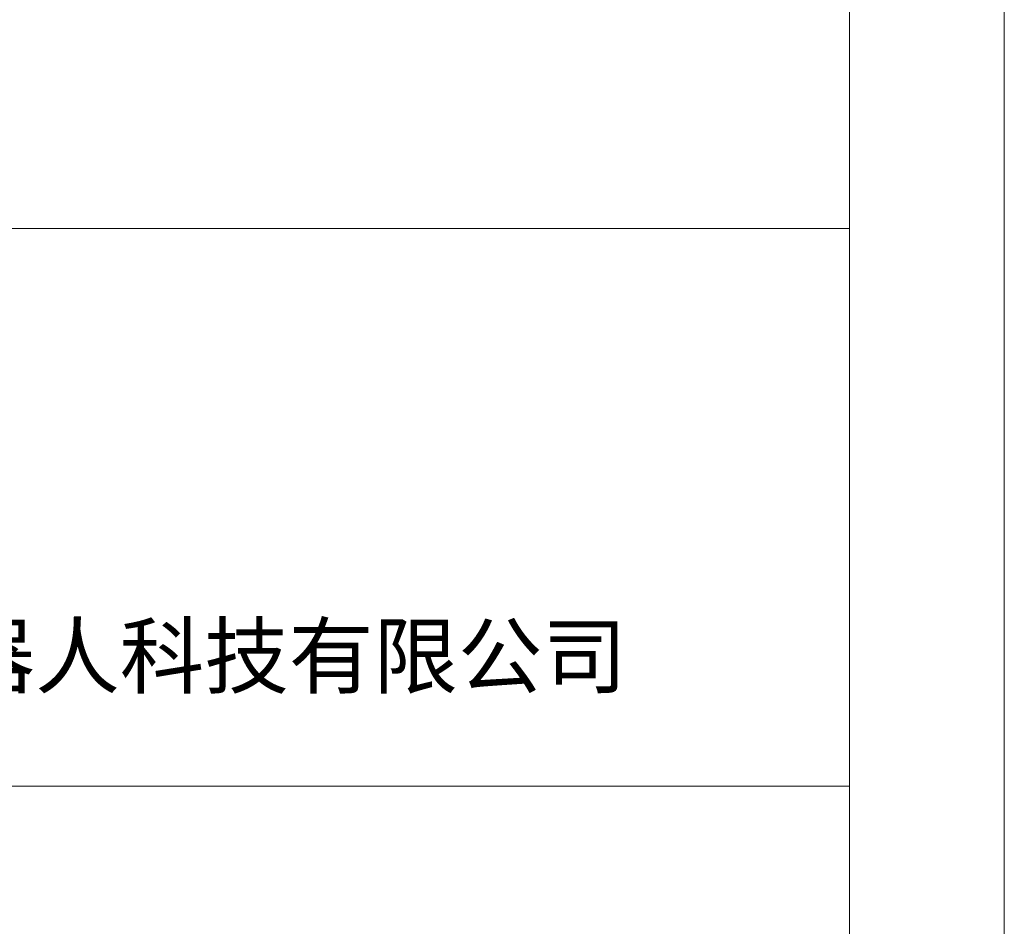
# Model space of a CAD drawing. Header units: millimetres. Extents: x 19214 to 26510, y -7957 to -532.
# Tile 64 of 150: x 23696 to 24491, y -6996 to -6264. Entities that reach past the tile are written whole.
import ezdxf
from ezdxf.enums import TextEntityAlignment as Align

# ---------------------------------------------------------------- set-up
doc = ezdxf.new("R2010")
doc.units = ezdxf.units.MM
doc.header["$LTSCALE"] = 0.3175
for name, color, linetype, lineweight in [('1轮廓实线层', 7, 'Continuous', 18), ('2细线层', 4, 'Continuous', 13), ('6文字层', 3, 'Continuous', 13), ('图框层', 7, 'Continuous', 18)]:
    doc.layers.add(name, color=color, linetype=linetype, lineweight=lineweight)
doc.styles.add('PC_TEXTSTYLE', font='ISOCP.SHX', dxfattribs={"width": 0.707, "bigfont": 'GBCBIG.SHX'})
doc.styles.add('仿宋体', font='txt')

# ---------------------------------------------------------------- blocks, each defined once
blk = doc.blocks.new('ZwmFrameMain_A4^_^无分区图框^_^portrait')
at = {"layer": '1轮廓实线层'}
blk.add_line((180, 287), (180, 0), dxfattribs=at)
at = {"layer": '2细线层'}
blk.add_line((185, 292), (185, -5), dxfattribs=at)
blk = doc.blocks.new('ZwmFrameMain_纵向标题栏')
at = {"layer": '1轮廓实线层'}
blk.add_line((-180, 56), (0, 56), dxfattribs=at)
at = {"layer": '2细线层', "color": 6, "linetype": 'Continuous'}
blk.add_line((-50, 38), (0, 38), dxfattribs=at)
at = {"layer": '6文字层', "color": 4, "linetype": 'Continuous', "insert": (-24.909, 42.088), "char_height": 2, "width": 55.18994, "attachment_point": 5, "style": '仿宋体'}
blk.add_mtext('芜湖藦卡机器人科技有限公司', dxfattribs=at)
at = {"layer": '6文字层', "color": 4, "style": 'PC_TEXTSTYLE', "flags": 8}
for tag, height, width, p, p2 in [('产品名称或材料标记', 5.294, 0.911854, (-90.887, 39.378), (-59.526, 39.378)), ('图样名称', 5.882, 2.846512, (-48.824, 25.543), (-1.176, 25.543)), ('图样代号', 5.882, 2.86875, (-48.824, 6.635), (-1.176, 6.635))]:
    blk.add_attdef(tag, text='', height=height, dxfattribs=dict(at, width=width)).set_placement(p, p2, align=Align.FIT)
at = {"layer": '6文字层', "color": 6, "style": 'PC_TEXTSTYLE', "width": 9.241641, "flags": 8}
blk.add_attdef('设计', text='', height=2.5, rotation=359.5768, dxfattribs=at).set_placement((-166.76, 23.515), (-157.519, 23.447), align=Align.FIT)
at = {"layer": '6文字层', "color": 6, "style": 'PC_TEXTSTYLE', "flags": 8}
for tag, height, width, p, p2 in [('审核', 2.5, 2.542374, (-166.6, 16.656), (-157.697, 16.656)), ('重量', 4.118, 1.685865, (-72.824, 11.882), (-63.176, 11.882)), ('比例', 4.118, 1.699352, (-60.824, 11.707), (-51.176, 11.707))]:
    blk.add_attdef(tag, text='', height=height, dxfattribs=dict(at, width=width)).set_placement(p, p2, align=Align.FIT)

msp = doc.modelspace()

# ---------------------------------------------------------------- block references
at = {"layer": '图框层', "xscale": 25, "yscale": 25, "zscale": 25}
for name, p in [('ZwmFrameMain_A4^_^无分区图框^_^portrait', (19865.515, -7832.442)), ('ZwmFrameMain_纵向标题栏', (24365.515, -7832.442))]:
    msp.add_blockref(name, p, dxfattribs=at)

doc.saveas('drawing.dxf')
